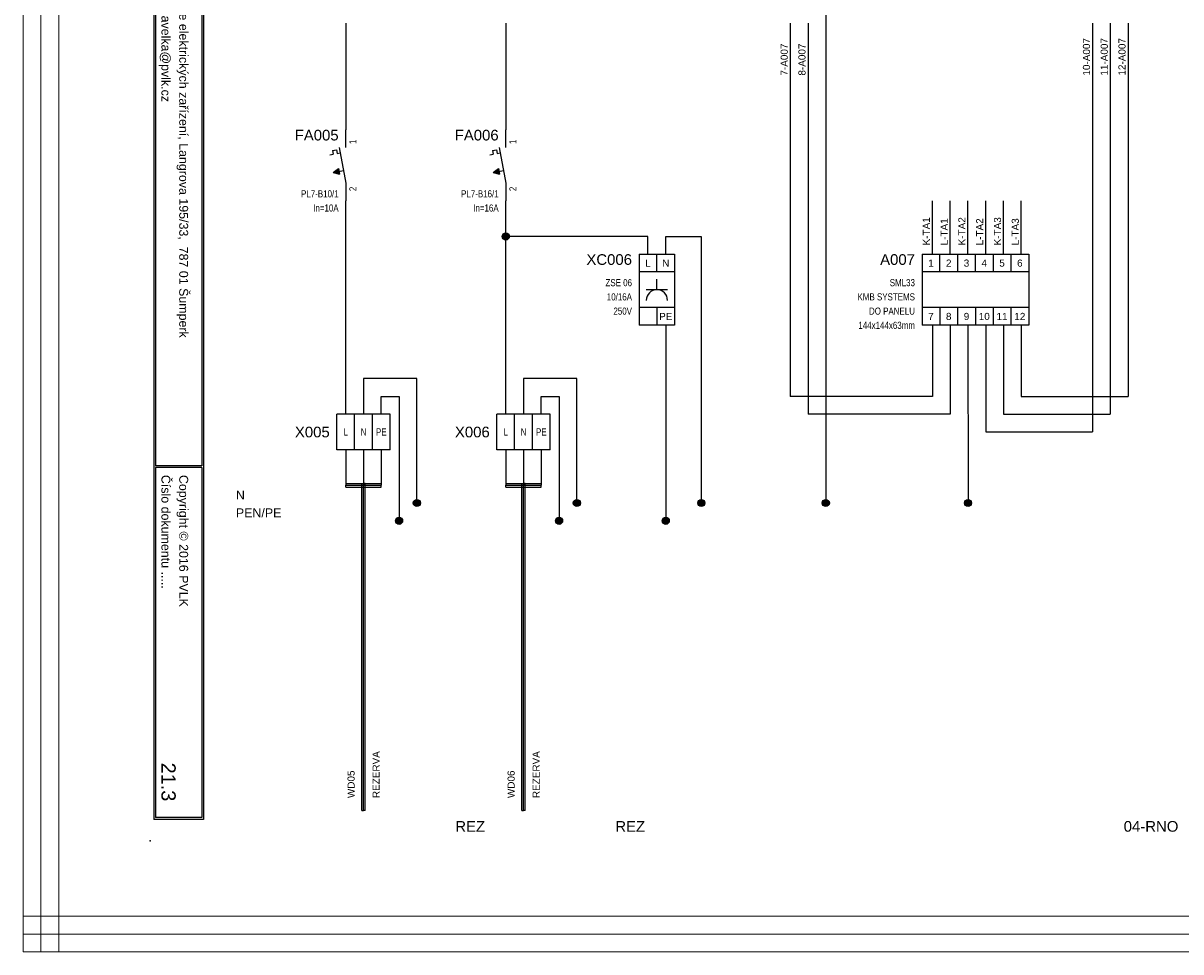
# Model space of a CAD drawing. Extents: x -1130 to 2703, y 1069 to 2560.
# Tile 12 of 31: x 654 to 979, y 2124 to 2386. Entities that reach past the tile are written whole.
import ezdxf
from ezdxf.enums import TextEntityAlignment as Align

# ---------------------------------------------------------------- set-up
doc = ezdxf.new("R2010")
doc.units = 0
doc.header["$MEASUREMENT"] = 0
for name, color, linetype in [('1-KRESBA', 7, 'Continuous'), ('__Bílá', 7, 'Continuous'), ('__Rudá 010', 10, 'Continuous'), ('__Svmodrá', 4, 'Continuous'), ('__Vínová 220', 220, 'Continuous'), ('__Zelená', 3, 'Continuous'), ('__Černá 250', 7, 'Continuous')]:
    doc.layers.add(name, color=color, linetype=linetype)
doc.styles.add('Arial', font='arial.ttf')
doc.styles.add('GENERATED_STYLE_1', font='arial.ttf')

# ---------------------------------------------------------------- blocks, each defined once
blk = doc.blocks.new('V0085A01')
h = blk.add_hatch(color=256)
edge = h.paths.add_edge_path()
edge.add_arc((0, 0), 1, 0, 360)
blk.add_circle((0, 0), 1)
blk = doc.blocks.new('FEVA1462')
blk.add_hatch(color=256).paths.add_polyline_path([(-3.5, -2), (-2.06, -0.92), (-1.772, -2.504)])
for p, q in [((0, 5), (0, 10)), ((-3.752, 4.136), (-2.564, 4.352)), ((-3.752, 4.136), (-3.568, 3.124)), ((-2.564, 4.352), (-2.38, 3.34)), ((-2.38, 3.34), (-1.544, 3.492)), ((-1.818, 5), (0, -5)), ((-4.448, 2.964), (-3.568, 3.124)), ((-3.5, -2), (-2.06, -0.92)), ((-3.5, -2), (-0.64, -1.48)), ((-3.5, -2), (-1.772, -2.504)), ((-2.06, -0.92), (-1.772, -2.504)), ((0, -5), (0, -10))]:
    blk.add_line(p, q)
at = {"style": 'Arial'}
blk.add_attdef('POPIS', text='', height=3, dxfattribs=at).set_placement((-2, 7), align=Align.RIGHT)
at = {"style": 'Arial', "width": 0.8}
blk.add_attdef('NO1', (3, 6), '', height=2, rotation=90, dxfattribs=at)
blk.add_attdef('CO1', text='', height=2, rotation=90, dxfattribs=at).set_placement((3, -6), align=Align.RIGHT)
for tag, p in [('TYP', (-2, -9)), ('PROUD', (-2, -13)), ('DOPLŇ1', (-2, -17)), ('DOPLŇ2', (-2, -21))]:
    blk.add_attdef(tag, text='', height=2, dxfattribs=at).set_placement(p, align=Align.RIGHT)
blk = doc.blocks.new('V0109A03')
for p, q in [((5, 10), (0, 10)), ((0, 0), (0, 10)), ((10, 10), (5, 10)), ((5, 0), (5, 10)), ((15, 10), (10, 10)), ((10, 0), (10, 10)), ((15, 0), (15, 10)), ((5, 0), (0, 0)), ((10, 0), (5, 0)), ((15, 0), (10, 0))]:
    blk.add_line(p, q)
at = {"style": 'Arial'}
blk.add_attdef('POPIS', text='', height=3, dxfattribs=at).set_placement((-2, 5), align=Align.RIGHT)
at = {"style": 'Arial', "width": 0.8}
for tag, p in [('S1', (2.5, 5)), ('S2', (7.5, 5)), ('S3', (12.5, 5))]:
    blk.add_attdef(tag, text='', height=2, dxfattribs=at).set_placement(p, align=Align.MIDDLE)
blk = doc.blocks.new('OEZA2510')
for p, q in [((-2.5, 10), (-2.5, -10)), ((-2.5, 10), (7.5, 10)), ((2.5, 5), (2.5, 10)), ((7.5, 10), (7.5, -10)), ((7.5, 5), (-2.5, 5)), ((5.5, 0), (-0.5, 0)), ((2.5, 0), (2.5, 3)), ((7.5, -5), (-2.5, -5)), ((2.5, -5), (2.5, -10)), ((7.5, -10), (-2.5, -10))]:
    blk.add_line(p, q)
blk.add_arc((2.5, -3), 3, 0, 180)
at = {"style": 'Arial'}
for s, p in [('L', (0, 6.5)), ('N', (5, 6.5)), ('PE', (5, -8.5))]:
    blk.add_text(s, height=2, dxfattribs=at).set_placement(p, align=Align.CENTER)
blk.add_attdef('POPIS', text='', height=3, dxfattribs=at).set_placement((-4.5, 7), align=Align.RIGHT)
at = {"style": 'Arial', "width": 0.8}
for tag, p in [('TYP', (-4.5, 1)), ('PROUD', (-4.5, -3)), ('NAPĚTÍ', (-4.5, -7)), ('DOPLŇ1', (-4.5, -11)), ('DOPLŇ2', (-4.5, -15))]:
    blk.add_attdef(tag, text='', height=2, dxfattribs=at).set_placement(p, align=Align.RIGHT)
blk = doc.blocks.new('SML33')
for p, q in [((-2.5, 10), (-2.5, -10)), ((-2.5, 10), (27.5, 10)), ((2.5, 5), (2.5, 10)), ((7.5, 10), (7.5, 5)), ((7.5, 10), (7.5, 5)), ((12.5, 5), (12.5, 10)), ((17.5, 10), (17.5, 5)), ((22.5, 10), (22.5, 5)), ((27.5, 10), (27.5, -10)), ((27.5, 10), (27.5, -10)), ((27.5, 5), (-2.5, 5)), ((27.5, -5), (-2.5, -5)), ((2.5, -5), (2.5, -10)), ((7.5, -5), (7.5, -10)), ((7.5, -5), (7.5, -10)), ((12.5, -5), (12.5, -10)), ((17.5, -5), (17.5, -10)), ((22.5, -5), (22.5, -10)), ((27.5, -10), (-2.5, -10))]:
    blk.add_line(p, q)
at = {"style": 'Arial'}
for s, p in [('1', (0, 6.5)), ('2', (5, 6.5)), ('3', (10, 6.5)), ('4', (15, 6.5)), ('5', (20, 6.5)), ('6', (25, 6.5)), ('7', (0, -8.5)), ('8', (5, -8.5)), ('9', (10, -8.5)), ('10', (15, -8.5)), ('11', (20, -8.5)), ('12', (25, -8.5))]:
    blk.add_text(s, height=2, dxfattribs=at).set_placement(p, align=Align.CENTER)
blk.add_attdef('POPIS', text='', height=3, dxfattribs=at).set_placement((-4.5, 7), align=Align.RIGHT)
at = {"style": 'Arial', "width": 0.8}
for tag, p in [('TYP', (-4.5, 1)), ('VÝROBCE', (-4.5, -3)), ('DOPLŇ1', (-4.5, -7)), ('DOPLŇ2', (-4.5, -11)), ('DOPLŇ3', (-4.5, -15))]:
    blk.add_attdef(tag, text='', height=2, dxfattribs=at).set_placement(p, align=Align.RIGHT)

msp = doc.modelspace()

# ---------------------------------------------------------------- linework, layer by layer
at = {"layer": '1-KRESBA'}
for p, q in [((879.5, 2410.64), (879.5, 2250.64)), ((744.5, 2385.64), (744.5, 2355.64)), ((789.5, 2385.64), (789.5, 2355.64)), ((869.5, 2385.64), (869.5, 2280.64)), ((874.5, 2385.64), (874.5, 2275.64)), ((954.5, 2385.64), (954.5, 2270.64)), ((959.5, 2385.64), (959.5, 2275.64)), ((964.5, 2385.64), (964.5, 2280.64)), ((744.5, 2275.64), (744.5, 2335.64)), ((789.5, 2275.64), (789.5, 2335.64)), ((829.5, 2325.64), (789.5, 2325.64)), ((829.5, 2320.64), (829.5, 2325.64)), ((834.5, 2320.64), (834.5, 2325.64)), ((834.5, 2325.64), (844.5, 2325.64)), ((844.5, 2325.64), (844.5, 2250.64)), ((834.5, 2300.64), (834.5, 2245.64)), ((909.48, 2300.64), (909.48, 2280.64)), ((914.48, 2300.64), (914.48, 2275.64)), ((919.48, 2300.64), (919.5, 2250.64)), ((924.48, 2300.64), (924.48, 2270.64)), ((929.48, 2300.64), (929.48, 2275.64)), ((934.48, 2300.64), (934.48, 2280.64)), ((764.5, 2285.64), (749.5, 2285.64)), ((749.5, 2285.64), (749.5, 2275.64)), ((764.5, 2250.64), (764.5, 2285.64)), ((809.5, 2285.64), (794.5, 2285.64)), ((794.5, 2285.64), (794.5, 2275.64)), ((809.5, 2250.64), (809.5, 2285.64)), ((754.5, 2275.64), (754.5, 2280.64)), ((754.5, 2280.64), (759.5, 2280.64)), ((759.5, 2280.64), (759.5, 2245.64)), ((799.5, 2275.64), (799.5, 2280.64)), ((799.5, 2280.64), (804.5, 2280.64)), ((804.5, 2280.64), (804.5, 2245.64)), ((909.48, 2280.64), (869.5, 2280.64)), ((934.48, 2280.64), (964.5, 2280.64)), ((914.48, 2275.64), (874.5, 2275.64)), ((929.48, 2275.64), (959.5, 2275.64)), ((924.48, 2270.64), (954.5, 2270.64)), ((744.5, 2265.64), (744.5, 2255.64)), ((749.5, 2265.64), (749.5, 2255.64)), ((754.5, 2265.64), (754.5, 2255.64)), ((789.5, 2265.64), (789.5, 2255.64)), ((794.5, 2265.64), (794.5, 2255.64)), ((799.5, 2265.64), (799.5, 2255.64)), ((744.5, 2256.14), (744.5, 2255.64)), ((744.5, 2256.14), (754.5, 2256.14)), ((749, 2164.18), (749, 2256.14)), ((749, 2256.14), (749.5, 2256.14)), ((749.5, 2164.18), (749.5, 2256.14)), ((750, 2256.14), (749.5, 2256.14)), ((750, 2164.18), (750, 2256.14)), ((754.5, 2256.14), (754.5, 2255.64)), ((789.5, 2256.14), (789.5, 2255.64)), ((789.5, 2256.14), (799.5, 2256.14)), ((794, 2164.18), (794, 2256.14)), ((794, 2256.14), (794.5, 2256.14)), ((794.5, 2164.18), (794.5, 2256.14)), ((795, 2256.14), (794.5, 2256.14)), ((795, 2164.18), (795, 2256.14)), ((799.5, 2256.14), (799.5, 2255.64)), ((744.5, 2255.14), (744.5, 2255.64)), ((744.5, 2255.64), (754.5, 2255.64)), ((744.5, 2255.14), (754.5, 2255.14)), ((754.5, 2255.14), (754.5, 2255.64)), ((789.5, 2255.14), (789.5, 2255.64)), ((789.5, 2255.64), (799.5, 2255.64)), ((789.5, 2255.14), (799.5, 2255.14)), ((799.5, 2255.14), (799.5, 2255.64)), ((749, 2164.18), (749.5, 2164.18)), ((750, 2164.18), (749.5, 2164.18)), ((794, 2164.18), (794.5, 2164.18)), ((795, 2164.18), (794.5, 2164.18))]:
    msp.add_line(p, q, dxfattribs=at)
at = {"layer": '1-KRESBA', "color": 250, "linetype": 'Continuous'}
for p, q in [((909.48, 2320.64), (909.48, 2335.64)), ((914.48, 2320.64), (914.48, 2335.64)), ((919.48, 2320.64), (919.48, 2335.64)), ((924.48, 2320.64), (924.48, 2335.64)), ((929.48, 2320.64), (929.48, 2335.64)), ((934.48, 2320.64), (934.48, 2335.64))]:
    msp.add_line(p, q, dxfattribs=at)
at = {"layer": '__Bílá'}
for p, q in [((690.5, 2440.64), (690.5, 2161.64)), ((691, 2440.14), (691, 2261.14)), ((704, 2440.14), (704, 2261.14)), ((704.5, 2440.64), (704.5, 2161.64)), ((704, 2261.14), (691, 2261.14)), ((704, 2260.64), (691, 2260.64)), ((691, 2260.64), (691, 2162.14)), ((704, 2260.64), (704, 2162.14)), ((704, 2162.14), (691, 2162.14)), ((704.5, 2161.64), (690.5, 2161.64))]:
    msp.add_line(p, q, dxfattribs=at)
msp.add_point((689.5, 2155.64), dxfattribs=at)
at = {"layer": '__Vínová 220', "lineweight": 0}
for p, q in [((653.79, 2124.38), (653.79, 2490.46)), ((658.79, 2124.38), (658.79, 2490.46)), ((663.79, 2124.38), (663.79, 2490.46)), ((653.79, 2134.38), (653.79, 2129.38)), ((653.79, 2134.38), (1150.19, 2134.38)), ((653.79, 2124.38), (653.79, 2129.38)), ((653.79, 2129.38), (1150.19, 2129.38)), ((653.79, 2124.38), (1150.19, 2124.38)), ((653.79, 2124.38), (658.79, 2124.38)), ((663.79, 2124.38), (658.79, 2124.38))]:
    msp.add_line(p, q, dxfattribs=at)

# ---------------------------------------------------------------- block references
at = {"color": 250, "linetype": 'Continuous'}
for p in [(789.5, 2325.64), (764.5, 2250.64), (809.5, 2250.64), (844.5, 2250.64), (879.5, 2250.64), (919.5, 2250.64), (759.5, 2245.64), (804.5, 2245.64), (834.5, 2245.64)]:
    msp.add_blockref('V0085A01', p, dxfattribs=at)
at = {"layer": '__Černá 250'}
for name, p, values in [('FEVA1462', (744.5, 2345.64), {'POPIS': 'FA005', 'TYP': 'PL7-B10/1', 'PROUD': 'In=10A', 'CO1': '2', 'NO1': '1'}), ('FEVA1462', (789.5, 2345.64), {'POPIS': 'FA006', 'TYP': 'PL7-B16/1', 'PROUD': 'In=16A', 'CO1': '2', 'NO1': '1'}), ('SML33', (909.07, 2310.64), {'POPIS': 'A007', 'TYP': 'SML33', 'VÝROBCE': 'KMB SYSTEMS', 'DOPLŇ1': 'DO PANELU', 'DOPLŇ2': '144x144x63mm'})]:
    msp.add_blockref(name, p, dxfattribs=at).add_auto_attribs(values)
ref = msp.add_blockref('OEZA2510', (829.5, 2310.64), dxfattribs=at)
ref.add_attrib('POPIS', 'XC006', dxfattribs={"layer": '0', "height": 3, "style": 'Arial'}).set_placement((825, 2317.64), align=Align.RIGHT)
ref.add_attrib('TYP', 'ZSE 06', dxfattribs={"layer": '0', "height": 2, "style": 'Arial', "width": 0.8}).set_placement((825, 2311.64), align=Align.RIGHT)
ref.add_attrib('PROUD', '10/16A', dxfattribs={"layer": '0', "height": 2, "style": 'Arial', "width": 0.8}).set_placement((825, 2307.64), align=Align.RIGHT)
ref.add_attrib('NAPĚTÍ', '250V', dxfattribs={"layer": '0', "height": 2, "style": 'Arial', "width": 0.8}).set_placement((825, 2303.64), align=Align.RIGHT)
ref = msp.add_blockref('V0109A03', (742, 2265.64), dxfattribs=at)
ref.add_attrib('POPIS', 'X005', dxfattribs={"layer": '0', "height": 3, "style": 'Arial'}).set_placement((740, 2269.12), align=Align.RIGHT)
ref.add_attrib('S1', 'L', dxfattribs={"layer": '0', "height": 2, "style": 'Arial', "width": 0.8}).set_placement((744.5, 2270.64), align=Align.MIDDLE)
ref.add_attrib('S2', 'N', dxfattribs={"layer": '0', "height": 2, "style": 'Arial', "width": 0.8}).set_placement((749.5, 2270.64), align=Align.MIDDLE)
ref.add_attrib('S3', 'PE', dxfattribs={"layer": '0', "height": 2, "style": 'Arial', "width": 0.8}).set_placement((754.5, 2270.64), align=Align.MIDDLE)
ref = msp.add_blockref('V0109A03', (787, 2265.64), dxfattribs=at)
ref.add_attrib('POPIS', 'X006', dxfattribs={"layer": '0', "height": 3, "style": 'Arial'}).set_placement((785, 2269.12), align=Align.RIGHT)
ref.add_attrib('S1', 'L', dxfattribs={"layer": '0', "height": 2, "style": 'Arial', "width": 0.8}).set_placement((789.5, 2270.64), align=Align.MIDDLE)
ref.add_attrib('S2', 'N', dxfattribs={"layer": '0', "height": 2, "style": 'Arial', "width": 0.8}).set_placement((794.5, 2270.64), align=Align.MIDDLE)
ref.add_attrib('S3', 'PE', dxfattribs={"layer": '0', "height": 2, "style": 'Arial', "width": 0.8}).set_placement((799.5, 2270.64), align=Align.MIDDLE)

# ---------------------------------------------------------------- texts
at = {"layer": '1-KRESBA', "color": 250, "linetype": 'Continuous', "style": 'Arial'}
for s, p in [('10-A007', (953.8, 2370.89)), ('11-A007', (958.8, 2370.89)), ('12-A007', (963.8, 2370.89)), ('7-A007', (868.8, 2370.89)), ('8-A007', (873.8, 2370.89)), ('K-TA1', (908.78, 2323.14)), ('L-TA1', (913.78, 2323.14)), ('K-TA2', (918.78, 2323.14)), ('L-TA2', (923.78, 2323.14)), ('K-TA3', (928.78, 2323.14)), ('L-TA3', (933.78, 2323.14))]:
    msp.add_text(s, height=2, rotation=90, dxfattribs=at).set_placement(p)
at = {"layer": '__Bílá', "style": 'Arial'}
for s, p in [('Telefon : 583 217 210, e-mail : pavelka@pvlk.cz', (692.68, 2438.05)), ('MIROSLAV PAVELKA - Projekce elektrických zařízení, Langrova 195/33,  787 01 Šumperk', (697.68, 2438.05)), ('Číslo dokumentu .....', (692.68, 2258.55)), ('Copyright © 2016 PVLK', (697.68, 2258.55))]:
    msp.add_text(s, height=2.5, rotation=270, dxfattribs=at).set_placement(p)
at = {"layer": '__Rudá 010', "style": 'Arial'}
for s, p in [('WD05', (747, 2167.64)), ('WD06', (792, 2167.64))]:
    msp.add_text(s, height=2, rotation=90, dxfattribs=at).set_placement(p)
at = {"layer": '__Rudá 010', "style": 'GENERATED_STYLE_1'}
for p in [(779.5, 2158.18), (824.5, 2158.18)]:
    msp.add_text('REZ', height=3, dxfattribs=at).set_placement(p, align=Align.CENTER)
msp.add_text('04-RNO', height=3, dxfattribs=at).set_placement((978.65, 2158.18), align=Align.RIGHT)
at = {"layer": '__Rudá 010', "char_height": 2, "width": 62.8406, "attachment_point": 1, "rotation": 90, "style": 'Arial'}
for insert in [(752.03, 2167.64), (797.03, 2167.64)]:
    msp.add_mtext('REZERVA', dxfattribs=dict(at, insert=insert))
at = {"layer": '__Svmodrá', "linetype": 'Continuous', "style": 'Arial'}
msp.add_text('N', height=2.5, dxfattribs=at).set_placement((713.61, 2251.64))
at = {"layer": '__Vínová 220', "style": 'Arial'}
msp.add_attdef('21.3', text='F.1.201', height=4, rotation=270, dxfattribs=at).set_placement((692.68, 2166.73), align=Align.RIGHT)
at = {"layer": '__Zelená', "linetype": 'Continuous', "style": 'Arial'}
msp.add_text('PEN/PE', height=2.5, dxfattribs=at).set_placement((713.61, 2246.64))

doc.saveas('drawing.dxf')
